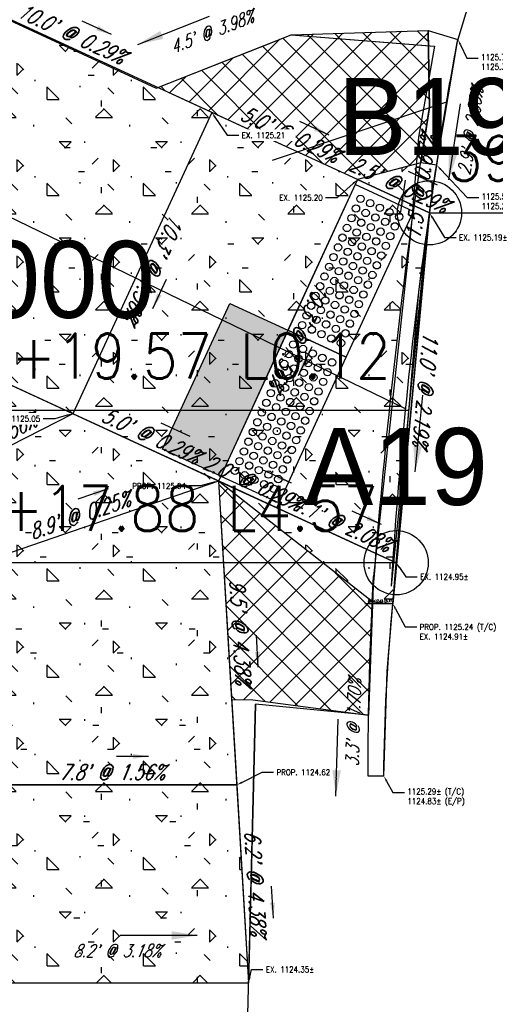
# Model space of a CAD drawing. Extents: x 167754 to 212748, y 396132 to 454338.
# Tile 40 of 150: x 188627 to 188642, y 409091 to 409121. Entities that reach past the tile are written whole.
import ezdxf
from ezdxf import colors
from ezdxf.entities.mleader import LeaderData, LeaderLine
from ezdxf.enums import TextEntityAlignment as Align
from ezdxf.math import Vec2, Vec3

# ---------------------------------------------------------------- set-up
doc = ezdxf.new("R2010")
doc.units = 0
doc.header["$MEASUREMENT"] = 0
doc.layers.get('0').update_dxf_attribs({"linetype": 'CONTINUOUS'})
for name, color, linetype, plot in [('0_3DP_MAT', 181, 'CONTINUOUS', False), ('0_EX. 3DP', 31, 'CONTINUOUS', False), ('0_QUANTITIES_CURB REMOVED', 91, 'CONTINUOUS', False), ('0_QUANTITIES_PAVEMENT REMOVED', 130, 'CONTINUOUS', False), ('SC_SCRATCH-4', 4, 'CONTINUOUS', False)]:
    doc.layers.add(name, color=color, linetype=linetype, plot=plot)
for name, color, linetype in [('PM_P_STOP_LINE', 7, 'CONTINUOUS'), ('PNTDESC', 3, 'CONTINUOUS'), ('PNTELEV', 5, 'CONTINUOUS'), ('PNTNO', 7, 'CONTINUOUS'), ('PNTS', 1, 'CONTINUOUS'), ('PV_P_CURB', 3, 'CONTINUOUS'), ('PV_P_CURB_RAMP', 3, 'CONTINUOUS'), ('PV_P_CURB_RAMP_DOMES', 7, 'CONTINUOUS'), ('PV_P_CURB_RAMP_HATCH', 3, 'CONTINUOUS'), ('PV_P_GRADE_BREAKS', 3, 'CONTINUOUS'), ('PV_P_SAW_CUT_LINE', 110, 'CONTINUOUS'), ('SC_SCRATCH-6', 6, 'CONTINUOUS')]:
    doc.layers.add(name, color=color, linetype=linetype)
doc.styles.add('PTXT', font='TXT')
doc.styles.add('romans', font='romans.shx', dxfattribs={"width": 0.75, "oblique": 22.5})
doc.styles.get("Standard").update_dxf_attribs({"font": 'romans.shx', "width": 0.9})
doc.dimstyles.new('4P', dxfattribs={"dimscale": 4, "dimtxt": 0.14, "dimasz": 0.14, "dimexe": 0.05, "dimexo": 0.05, "dimgap": 0.05, "dimtad": 1, "dimzin": 0, "dimdsep": 46, "dimtxsty": 'romans', "dimcen": 0, "dimdle": 0.1, "dimclrd": 1, "dimclre": 1, "dimclrt": 7, "dimaunit": 1, "dimadec": 4, "dimazin": 0, "dimtfac": 1, "dimtmove": 0, "dimatfit": 2, "dimfxl": 1, "dimtvp": 1, "dimtolj": 1, "dimtzin": 0, "dimarcsym": 0})

# ---------------------------------------------------------------- blocks, each defined once
blk = doc.blocks.new('DOMES_5FT')
for p, q in [((-0.07, 2.499), (-2.069, 2.443)), ((0.07, -2.499), (-0.07, 2.499)), ((-2.069, 2.443), (-1.929, -2.555)), ((-1.929, -2.555), (0.07, -2.499))]:
    blk.add_line(p, q)
for centre in [(-1.725, 2.12), (-1.392, 2.13), (-1.059, 2.139), (-0.727, 2.148), (-0.394, 2.158), (-1.716, 1.788), (-1.383, 1.797), (-1.05, 1.806), (-0.717, 1.816), (-0.384, 1.825), (-1.706, 1.453), (-1.374, 1.462), (-1.041, 1.471), (-0.708, 1.481), (-0.375, 1.49), (-1.697, 1.12), (-1.364, 1.129), (-1.031, 1.138), (-0.698, 1.148), (-0.366, 1.157), (-0.689, 0.815), (-0.356, 0.824), (-1.688, 0.787), (-1.355, 0.796), (-1.022, 0.806), (-1.678, 0.454), (-1.346, 0.463), (-1.013, 0.473), (-0.68, 0.482), (-0.347, 0.491), (-1.669, 0.121), (-1.336, 0.131), (-1.003, 0.14), (-0.67, 0.149), (-0.338, 0.159), (-1.66, -0.212), (-1.327, -0.202), (-0.994, -0.193), (-0.661, -0.184), (-0.328, -0.174), (-1.65, -0.547), (-1.317, -0.537), (-0.985, -0.528), (-0.652, -0.518), (-0.319, -0.509), (-1.641, -0.881), (-1.308, -0.872), (-0.975, -0.863), (-0.642, -0.853), (-0.309, -0.844), (-1.632, -1.214), (-1.299, -1.205), (-0.966, -1.196), (-0.633, -1.186), (-0.3, -1.177), (-1.622, -1.547), (-1.289, -1.538), (-0.956, -1.528), (-0.624, -1.519), (-0.291, -1.51), (-1.613, -1.88), (-1.28, -1.871), (-0.947, -1.861), (-0.614, -1.852), (-0.281, -1.843), (-1.604, -2.213), (-1.271, -2.204), (-0.938, -2.194), (-0.605, -2.185), (-0.272, -2.175)]:
    blk.add_circle(centre, 0.115)
blk = doc.blocks.new('SPT4')
at = {"color": 0, "linetype": 'Continuous'}
blk.add_circle((0, 0), 0.5, dxfattribs=at)
blk = doc.blocks.new('SRVPNO1')
at = {"layer": 'PNTDESC', "style": 'PTXT'}
blk.add_attdef('DESC2', text='', height=1, dxfattribs=at).set_placement((0, -1.75), align=Align.CENTER)
at = {"layer": 'PNTELEV', "style": 'PTXT'}
blk.add_attdef('ELEV2', (1.5, -0.5), '', height=1, dxfattribs=at)
at = {"layer": 'PNTNO', "style": 'PTXT'}
blk.add_attdef('PT#', text='', height=1, dxfattribs=at).set_placement((0, 0.75), align=Align.CENTER)

msp = doc.modelspace()

# ---------------------------------------------------------------- hatches: boundary and pattern name
at = {"layer": 'PM_P_STOP_LINE', "transparency": 33554495}
h = msp.add_hatch(color=256, dxfattribs=at)
h.dxf.hatch_style = 1
h.paths.add_polyline_path([(188633.688, 409112.644), (188635.504, 409111.806), (188633.41, 409107.266), (188631.594, 409108.103)])
at = {"layer": 'PV_P_SAW_CUT_LINE', "transparency": 33554495}
h = msp.add_hatch(dxfattribs=at)
h.set_pattern_fill('ANSI37', color=256, scale=5)
h.paths.add_polyline_path([(188631.444, 409119.372), (188634.64, 409120.63), (188635.605, 409121.01), (188639.875, 409121.149), (188639.915, 409118.744), (188639.648, 409117.025), (188637.632, 409116.518)])

# ---------------------------------------------------------------- linework, layer by layer
at = {"layer": '0_3DP_MAT', "color": 211}
for points in [[(188635.155, 409106.273), (188637.322, 409110.971)], [(188628.799, 409109.205), (188623.89, 409106.702)]]:
    msp.add_lwpolyline(points, dxfattribs=at)
for points in [[(188633.129, 409118.595, 1125.212), (188628.799, 409109.205, 1125.05)], [(188628.799, 409109.205, 1125.05), (188619.718, 409113.393, 1125.137)], [(188628.799, 409109.205, 1125.05), (188623.89, 409106.702, 1125.136)]]:
    msp.add_polyline3d(points, dxfattribs=at)
at = {"layer": '0_EX. 3DP', "elevation": 2250.47}
msp.add_lwpolyline([(188635.025, 409117.108), (188640.452, 409118.923)], dxfattribs=at)
at = {"layer": '0_EX. 3DP'}
msp.add_polyline3d([(188593.408, 409136.89, 1125.008), (188616.608, 409126.215, 1125.151), (188631.393, 409119.352, 1124.965), (188635.605, 409121.01, 1125.145), (188639.928, 409120.673, 1125.186)], dxfattribs=at)
at = {"layer": 'PM_P_STOP_LINE', "elevation": 1125.21}
msp.add_lwpolyline([(188633.688, 409112.644), (188635.504, 409111.806), (188633.41, 409107.266), (188631.594, 409108.103), (188633.688, 409112.644)], close=True, dxfattribs=at)
at = {"layer": 'PV_P_CURB', "elevation": 1125.204}
msp.add_lwpolyline([(188639.346, 409115.014, -0.006528), (188639.915, 409118.744), (188639.875, 409121.149, -0.009249)], format="xyb", dxfattribs=at)
at = {"layer": 'PV_P_CURB'}
msp.add_lwpolyline([(188638.003, 409097.917, -0.013782), (188638.174, 409104.132, -0.005148)], format="xyb", dxfattribs=at)
at = {"layer": 'PV_P_CURB_RAMP'}
for points in [[(188633.092, 409118.612), (188614.968, 409126.971)], [(188639.875, 409121.149), (188640.803, 409120.867)], [(188633.129, 409118.595), (188628.799, 409109.205)], [(188638.493, 409097.916), (188638.003, 409097.917)]]:
    msp.add_lwpolyline(points, dxfattribs=at)
at = {"layer": 'PV_P_SAW_CUT_LINE'}
msp.add_lwpolyline([(188631.444, 409119.372), (188631.444, 409119.372), (188634.64, 409120.63), (188635.605, 409121.01), (188639.875, 409121.149), (188639.915, 409118.744), (188639.648, 409117.025), (188639.648, 409117.025), (188637.67, 409116.5), (188633.092, 409118.612), (188631.444, 409119.372)], close=True, dxfattribs=at)
at = {"layer": 'SC_SCRATCH-4', "elevation": 2250.47}
msp.add_lwpolyline([(188596.842, 409129.873), (188639.174, 409109.356)], dxfattribs=at)

# ---------------------------------------------------------------- block references
at = {"layer": 'PNTS', "xscale": 2.4, "yscale": 2.4, "zscale": 2.4}
msp.add_blockref('SRVPNO1', (188619.718, 409113.393), dxfattribs=at).add_auto_attribs({'PT#': 'C19', 'ELEV2': '0.000'})
at = {"layer": 'PV_P_CURB_RAMP_DOMES', "rotation": 333.6306987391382}
msp.add_blockref('DOMES_5FT', (188638.367, 409113.238, 1125.21), dxfattribs=at)

# ---------------------------------------------------------------- texts
at = {"layer": '0_3DP_MAT', "color": 211, "style": 'romans', "oblique": 22.5, "width": 0.75}
for s, rotation, p in [("10.0' @ 0.29%", 335.2393, (188628.656, 409120.834)), ("5.0' @ 0.29%", 335.2393, (188635.466, 409117.693)), ("5.0' @ 0.29%", 335.2393, (188635.466, 409117.693)), ("10.3' @ 1.56%", 245.2393, (188631.109, 409113.833)), ("10.3' @ 1.56%", 245.2393, (188635.65, 409111.739)), ("11.0' @ 2.19%", 264.5657, (188639.555, 409109.996)), ("5.0' @ 0.29%", 335.2393, (188631.136, 409108.303)), ("5.5' @ 1.56%", 27.0208, (188626.272, 409108.096)), ("4.1' @ 2.08%", 335.3372, (188637.083, 409105.564)), ("9.5' @ 4.38%", 273.4384, (188633.783, 409102.385)), ("7.8' @ 1.56%", 359.9831, (188630.022, 409097.801)), ("6.2' @ 4.38%", 273.4384, (188634.253, 409094.569))]:
    msp.add_text(s, height=0.48, rotation=rotation, dxfattribs=at).set_placement(p, align=Align.CENTER)
at = {"layer": '0_3DP_MAT', "style": 'romans', "oblique": 22.5, "width": 0.75}
msp.add_text("8.2' @ 3.18%", height=0.4, rotation=0.0838, dxfattribs=at).set_placement((188630.183, 409092.274), align=Align.CENTER)
at = {"layer": '0_EX. 3DP', "style": 'romans', "oblique": 22.5, "width": 0.75}
for s, rotation, p in [("4.5' @ 3.98%", 21.4864, (188633.206, 409120.925)), ("3.3' @ 1.70%", 88.2238, (188637.744, 409099.576))]:
    msp.add_text(s, height=0.4, rotation=rotation, dxfattribs=at).set_placement(p, align=Align.CENTER)
at = {"layer": 'SC_SCRATCH-6', "width": 0.9}
msp.add_text('397+19.57 L0.12', height=1.4, dxfattribs=at).set_placement((188638.705, 409111.004), align=Align.MIDDLE_RIGHT)

# ---------------------------------------------------------------- leaders
at = {"layer": '0_3DP_MAT', "color": 211}
for points in [[(188630, 409121.02), (188629.091, 409121.439)], [(188636.788, 409117.889), (188635.879, 409118.308)], [(188636.788, 409117.889), (188635.879, 409118.308)], [(188631.295, 409112.489), (188631.714, 409113.397)], [(188635.835, 409110.395), (188636.254, 409111.303)], [(188632.457, 409108.5), (188631.549, 409108.918)], [(188635.619, 409107.041), (188634.711, 409107.46)], [(188629.905, 409106.871), (188628.959, 409106.545)], [(188638.418, 409105.756), (188637.509, 409106.173)], [(188634.581, 409101.309), (188634.521, 409102.308)], [(188631.156, 409098.532), (188630.156, 409098.532)], [(188635.05, 409093.493), (188634.99, 409094.491)]]:
    msp.add_leader(points, dimstyle='4P', override={"dimscale": 20, "dimtxt": 0.12, "dimasz": 0.024, "dimdec": 2}, dxfattribs=at)
at = {"layer": '0_3DP_MAT'}
for points, override in [([(188639.017, 409115.495), (188639.171, 409116.484)], {"dimscale": 20, "dimtxt": 0.12, "dimasz": 0.024, "dimdec": 2}), ([(188639.467, 409107.399), (188639.704, 409109.787)], {"dimscale": 20, "dimtxt": 0.12, "dimasz": 0.04, "dimdec": 2}), ([(188632.68, 409092.954), (188630.28, 409092.95)], {"dimscale": 20, "dimtxt": 0.12, "dimasz": 0.04, "dimdec": 2})]:
    msp.add_leader(points, dimstyle='4P', override=override, dxfattribs=at)
ml = msp.add_multileader_mtext('Standard', dxfattribs=at)
ml.set_content('PROP. 1125.04', color=256)
ml.set_leader_properties()
ml.build(insert=Vec2(0, 0))
ml.multileader.update_dxf_attribs({"dogleg_length": 0.36, "arrow_head_size": 0.18})
ctx = ml.context
ctx.base_point, ctx.char_height, ctx.arrow_head_size, ctx.landing_gap_size, ctx.plane_origin = Vec3(188630.383, 409106.957, 2249.845), 0.18, 0.18, 0.09, Vec3(188629.857, 409115.929, 2249.845)
ctx.text_align_type = 2
notes = []
notes.append((ctx, [(1, (1, 1, 0), (188632.775, 409106.957, 2249.845), (-1, 0), 0.36, [(0, [(188633.339, 409107.111, 2249.845)], 0, [])])]))
ctx.mtext.insert, ctx.mtext.width, ctx.mtext.alignment, ctx.mtext.flow_direction = Vec3(188632.325, 409107.047, 2249.845), 2.18773, 3, 5
ctx.mtext.has_bg_fill, ctx.mtext.bg_color, ctx.mtext.bg_scale_factor, ctx.mtext.bg_transparency, ctx.mtext.use_window_bg_color = 1, -1027028792, 1.5, 0, 1
ml = msp.add_multileader_mtext('Standard', dxfattribs=at)
ml.set_content('EX. 1124.95±', color=256)
ml.set_leader_properties()
ml.build(insert=Vec2(0, 0))
ml.multileader.update_dxf_attribs({"dogleg_length": 0.36, "arrow_head_size": 0.18})
ctx = ml.context
ctx.base_point, ctx.char_height, ctx.arrow_head_size, ctx.landing_gap_size, ctx.plane_origin = Vec3(188639.535, 409104.127, 2250.47), 0.18, 0.18, 0.09, Vec3(188635.855, 409112.079, 2250.47)
notes.append((ctx, [(0, (1, 1, 0), (188639.175, 409104.127, 2250.47), (1, 0), 0.36, [(0, [(188638.878, 409104.564, 2250.47)], 0, [])])]))
ctx.mtext.insert, ctx.mtext.width, ctx.mtext.flow_direction = Vec3(188639.625, 409104.217, 2250.47), 2.18773, 5
ctx.mtext.has_bg_fill, ctx.mtext.bg_color, ctx.mtext.bg_scale_factor, ctx.mtext.bg_transparency, ctx.mtext.use_window_bg_color = 1, -1027028792, 1.5, 0, 1
ml = msp.add_multileader_mtext('Standard', dxfattribs=at)
ml.set_content('EX. 1124.35±', color=256)
ml.set_leader_properties()
ml.build(insert=Vec2(0, 0))
ml.multileader.update_dxf_attribs({"dogleg_length": 0.36, "arrow_head_size": 0.18})
ctx = ml.context
ctx.base_point, ctx.char_height, ctx.arrow_head_size, ctx.landing_gap_size, ctx.plane_origin = Vec3(188634.724, 409091.891, 1124.323), 0.18, 0.18, 0.09, Vec3(188630.96, 409102.364, 1124.323)
notes.append((ctx, [(0, (1, 1, 0), (188634.364, 409091.891, 1124.323), (1, 0), 0.36, [(0, [(188634.278, 409091.48, 1124.323)], 0, [])])]))
ctx.mtext.insert, ctx.mtext.width, ctx.mtext.flow_direction = Vec3(188634.814, 409091.981, 1124.323), 1.70616, 5
ctx.mtext.has_bg_fill, ctx.mtext.bg_color, ctx.mtext.bg_scale_factor, ctx.mtext.bg_transparency, ctx.mtext.use_window_bg_color = 1, -1027028792, 1.5, 0, 1
at = {"layer": '0_EX. 3DP'}
msp.add_leader([(188630.828, 409120.716), (188633.061, 409121.595)], dimstyle='4P', override={"dimscale": 20, "dimtxt": 0.12, "dimasz": 0.04, "dimdec": 2}, dxfattribs=at)
at = {"layer": 'SC_SCRATCH-6', "has_arrowhead": 0}
msp.add_leader([(188639.275, 409109.307), (188639.265, 409109.304), (188621.845, 409109.304)], dimstyle='4P', override={"dimscale": 20, "dimasz": 0.1}, dxfattribs=at)
for ctx, leaders in notes:
    for number, flags, end, landing, length, lines in leaders:
        leader = LeaderData()
        leader.index, (leader.has_last_leader_line, leader.has_dogleg_vector, leader.attachment_direction) = number, flags
        leader.last_leader_point, leader.dogleg_vector, leader.dogleg_length = Vec3(end), Vec3(landing), length
        for number, points, colour, breaks in lines:
            line = LeaderLine()
            line.index, line.vertices, line.color, line.breaks = number, Vec3.list(points), colors.encode_raw_color(colour), breaks
            leader.lines.append(line)
        ctx.leaders.append(leader)

# ---------------------------------------------------------------- next in the draw order: hatches: boundary and pattern name
at = {"layer": 'PV_P_CURB_RAMP_HATCH', "transparency": 33554495}
h = msp.add_hatch(dxfattribs=at)
h.set_pattern_fill('CONCRE', color=256, scale=3, pattern_type=2)
h.set_pattern_definition([(0, (0, 0), (3, 3), [0.375, -2.625]), (90, (0, 0), (-3, 3), [0.375, -2.625]), (135, (0.375, 0), (-2.999999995, 2e-16), [0.5303301, -3.7123107]), (0, (0.375, 1.6875), (3, 3), [0.375, -2.625]), (45, (0.5625, 1.5), (0, 2.999999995), [0.2651649, -3.9774756]), (135, (0.5625, 1.5), (-2.999999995, 2e-16), [0.2651649, -3.9774756]), (0, (1.5, 2.4375), (3, 3), [0.5303301, -2.4696699]), (45, (1.5, 2.4375), (0, 2.999999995), [0.375, -3.8676408]), (135, (2.0303, 2.4375), (-2.999999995, 2e-16), [0.375, -3.8676408]), (90, (2.0625, 0.75), (-3, 3), [0.375, -2.625]), (45, (2.0625, 0.75), (0, 2.999999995), [0.2651649, -3.9774756]), (135, (2.25, 0.9375), (-2.999999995, 2e-16), [0.2651649, -3.9774756]), (0, (0.375, 0.75), (3, 3), [0.1875, -2.5125]), (0, (2.625, 1.5), (3, 3), [0.1875, -2.5125]), (90, (1.6875, 1.875), (-3, 3), [0.1875, -2.5125]), (135, (2.0625, 0.1875), (-2.999999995, 2e-16), [0.2651649, -3.9774756]), (135, (0.75, 2.25), (-2.999999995, 2e-16), [0.2651649, -3.9774756]), (45, (1.4062, 0.9844), (0, 2.999999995), [0.2651649, -3.9774756]), (90, (1.0312, 0.375), (-3, 3), [0.046875, -2.953125]), (90, (1.172, 1.6406), (-3, 3), [0.046875, -2.953125]), (90, (2.578, 2.1562), (-3, 3), [0.046875, -2.953125]), (90, (2.625, 0.5625), (-3, 3), [0.046875, -2.953125])])
edge = h.paths.add_edge_path()
edge.add_line((188634.278, 409091.48), (188626.09, 409091.468))
edge.add_line((188626.09, 409091.468), (188626.029, 409097.834))
edge.add_arc((188605.861, 409097.659), 20.169, 0.4974, 62.4175)
edge.add_line((188615.2, 409115.536), (188610.682, 409117.678))
edge.add_line((188610.682, 409117.678), (188614.968, 409126.971))
edge.add_line((188614.968, 409126.971), (188633.092, 409118.612))
edge.add_line((188633.092, 409118.612), (188637.67, 409116.5))
edge.add_line((188637.67, 409116.5), (188639.648, 409117.025))
edge.add_line((188639.648, 409117.025), (188640.145, 409116.947))
edge.add_line((188640.145, 409116.947), (188639.958, 409115.762))
edge.add_line((188639.958, 409115.762), (188639.819, 409114.785))
edge.add_line((188639.819, 409114.785), (188638.877, 409104.557))
edge.add_line((188638.877, 409104.557), (188638.772, 409103.288))
edge.add_line((188638.772, 409103.288), (188638.134, 409103.342))
edge.add_line((188638.134, 409103.342), (188633.339, 409107.111))
edge.add_line((188633.339, 409107.111), (188633.908, 409097.64))
edge.add_line((188633.908, 409097.64), (188634.278, 409091.48))
at = {"layer": 'PV_P_SAW_CUT_LINE', "transparency": 33554495}
h = msp.add_hatch(dxfattribs=at)
h.set_pattern_fill('ANSI37', color=256, scale=5)
edge = h.paths.add_edge_path()
edge.add_line((188638.134, 409103.342), (188633.339, 409107.111))
edge.add_line((188633.339, 409107.111), (188633.748, 409100.301))
edge.add_line((188633.748, 409100.301), (188634.405, 409100.297))
edge.add_line((188634.405, 409100.297), (188638.019, 409099.812))
edge.add_arc((188749.597, 409097.959), 111.594, 177.23504, 179.04817, ccw=False)

# ---------------------------------------------------------------- next in the draw order: linework, layer by layer
at = {"layer": '0_3DP_MAT', "elevation": 2250.47}
msp.add_lwpolyline([(188638.731, 409103.83, -0.019123), (188639.819, 409114.785)], format="xyb", dxfattribs=at)
at = {"layer": '0_3DP_MAT', "color": 211}
msp.add_lwpolyline([(188633.339, 409107.111), (188624.939, 409104.217)], dxfattribs=at)
for points in [[(188637.67, 409116.5, 1125.197), (188633.339, 409107.111, 1125.036)], [(188633.339, 409107.111, 1125.036), (188628.799, 409109.205, 1125.05)], [(188633.339, 409107.111, 1125.036), (188624.939, 409104.217, 1125.058)], [(188633.339, 409107.111, 1125.041), (188635.155, 409106.273, 1125.035)], [(188635.155, 409106.273, 1125.035), (188638.878, 409104.564, 1124.95)]]:
    msp.add_polyline3d(points, dxfattribs=at)
at = {"layer": '0_3DP_MAT'}
for points in [[(188638.731, 409103.83, 1124.93), (188639.819, 409114.785, 1125.17)], [(188626.09, 409091.468, 1124.61), (188634.278, 409091.48, 1124.35)]]:
    msp.add_polyline3d(points, dxfattribs=at)
at = {"layer": '0_EX. 3DP', "elevation": 2250.47}
msp.add_lwpolyline([(188638.731, 409103.83), (188639.819, 409114.785)], dxfattribs=at)
at = {"layer": '0_EX. 3DP'}
for points in [[(188638.594, 409101.186, 1124.887), (188639.584, 409113, 1125.122), (188639.968, 409115.835, 1125.204), (188640.408, 409118.661, 1125.286), (188640.775, 409120.775, 1125.347), (188641.456, 409123.016, 1125.386)], [(188634.232, 409089.636, 1124.33), (188634.495, 409100.163, 1124.415)]]:
    msp.add_polyline3d(points, dxfattribs=at)
at = {"layer": '0_QUANTITIES_PAVEMENT REMOVED', "elevation": 1124.323}
msp.add_lwpolyline([(188634.278, 409091.48), (188626.09, 409091.468)], dxfattribs=at)
at = {"layer": 'PNTS'}
msp.add_point((188638.878, 409104.564), dxfattribs=at)
at = {"layer": 'PV_P_CURB_RAMP'}
for points in [[(188637.67, 409116.5), (188633.339, 409107.111)], [(188638.877, 409104.557), (188619.718, 409113.393)], [(188633.339, 409107.111), (188624.939, 409104.217)], [(188638.134, 409103.342), (188633.339, 409107.111)]]:
    msp.add_lwpolyline(points, dxfattribs=at)
at = {"layer": 'PV_P_SAW_CUT_LINE', "elevation": 1124.91}
msp.add_lwpolyline([(188638.134, 409103.342), (188633.339, 409107.111), (188633.748, 409100.301), (188634.405, 409100.297), (188638.019, 409099.812, -0.007911), (188638.134, 409103.342)], format="xyb", dxfattribs=at)

# ---------------------------------------------------------------- next in the draw order: block references
at = {"layer": 'PNTS', "xscale": 2, "yscale": 2, "zscale": 2}
msp.add_blockref('SPT4', (188638.878, 409104.564), dxfattribs=at)
at = {"layer": 'PV_P_CURB_RAMP_DOMES', "rotation": 333.6306987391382}
msp.add_blockref('DOMES_5FT', (188636.273, 409108.698, 1125.21), dxfattribs=at)

# ---------------------------------------------------------------- next in the draw order: texts
at = {"layer": '0_3DP_MAT', "color": 211, "style": 'romans', "oblique": 22.5, "width": 0.75}
for s, rotation, p in [("2.0' @ 0.29%", 335.2393, (188634.314, 409106.837)), ("8.9' @ 0.25%", 19.0102, (188629.087, 409105.815))]:
    msp.add_text(s, height=0.48, rotation=rotation, dxfattribs=at).set_placement(p, align=Align.CENTER)
at = {"layer": 'SC_SCRATCH-6', "width": 0.9}
msp.add_text('397+17.88 L4.57', height=1.4, dxfattribs=at).set_placement((188638.309, 409106.26), align=Align.MIDDLE_RIGHT)

# ---------------------------------------------------------------- next in the draw order: leaders
at = {"layer": 'SC_SCRATCH-6', "has_arrowhead": 0}
msp.add_leader([(188638.878, 409104.564), (188638.869, 409104.56), (188621.449, 409104.56)], dimstyle='4P', override={"dimscale": 20, "dimasz": 0.1}, dxfattribs=at)

# ---------------------------------------------------------------- next in the draw order: leaders
at = {"layer": '0_3DP_MAT'}
ml = msp.add_multileader_mtext('Standard', dxfattribs=at)
ml.set_content('1125.71 T/C (4.3"±)\\P1125.35± E/P', color=256)
ml.set_leader_properties()
ml.build(insert=Vec2(0, 0))
ml.multileader.update_dxf_attribs({"dogleg_length": 0.36, "arrow_head_size": 0.18})
ctx = ml.context
ctx.base_point, ctx.char_height, ctx.arrow_head_size, ctx.landing_gap_size, ctx.plane_origin = Vec3(188641.437, 409120.286, 1125.141), 0.18, 0.18, 0.09, Vec3(188637.757, 409128.239, 1125.141)
notes = []
notes.append((ctx, [(0, (1, 1, 0), (188641.077, 409120.286, 1125.141), (1, 0), 0.36, [(0, [(188640.803, 409120.867, 1125.141)], 0, [])])]))
ctx.mtext.insert, ctx.mtext.width, ctx.mtext.flow_direction = Vec3(188641.527, 409120.406, 1125.141), 3.03652, 5
ctx.mtext.has_bg_fill, ctx.mtext.bg_color, ctx.mtext.bg_scale_factor, ctx.mtext.bg_transparency, ctx.mtext.use_window_bg_color = 1, -1027028792, 1.5, 0, 1
ml = msp.add_multileader_mtext('Standard', dxfattribs=at)
ml.set_content('1125.53 T/C (4"±)\\P1125.20± E/P', color=256)
ml.set_leader_properties()
ml.build(insert=Vec2(0, 0))
ml.multileader.update_dxf_attribs({"dogleg_length": 0.36, "arrow_head_size": 0.18})
ctx = ml.context
ctx.base_point, ctx.char_height, ctx.arrow_head_size, ctx.landing_gap_size, ctx.plane_origin = Vec3(188641.448, 409115.944, 1125.141), 0.18, 0.18, 0.09, Vec3(188636.921, 409123.207, 1125.141)
notes.append((ctx, [(0, (1, 1, 0), (188641.088, 409115.944, 1125.141), (1, 0), 0.36, [(0, [(188640.145, 409116.947, 1125.141)], 0, [])])]))
ctx.mtext.insert, ctx.mtext.width, ctx.mtext.flow_direction = Vec3(188641.538, 409116.064, 1125.141), 3.03652, 5
ctx.mtext.has_bg_fill, ctx.mtext.bg_color, ctx.mtext.bg_scale_factor, ctx.mtext.bg_transparency, ctx.mtext.use_window_bg_color = 1, -1027028792, 1.5, 0, 1
ml = msp.add_multileader_mtext('Standard', dxfattribs=at)
ml.set_content('PROP. 1125.24 (T/C)\\PEX. 1124.91±', color=256)
ml.set_leader_properties()
ml.build(insert=Vec2(0, 0))
ml.multileader.update_dxf_attribs({"dogleg_length": 0.36, "arrow_head_size": 0.18})
ctx = ml.context
ctx.base_point, ctx.char_height, ctx.arrow_head_size, ctx.landing_gap_size, ctx.plane_origin = Vec3(188639.518, 409102.563, 2251.15), 0.18, 0.18, 0.09, Vec3(188635.793, 409110.998, 2251.15)
notes.append((ctx, [(0, (1, 1, 0), (188639.158, 409102.563, 2251.15), (1, 0), 0.36, [(0, [(188638.772, 409103.288, 2251.15)], 0, [])])]))
ctx.mtext.insert, ctx.mtext.width, ctx.mtext.flow_direction = Vec3(188639.608, 409102.653, 2251.15), 2.83027, 5
ctx.mtext.has_bg_fill, ctx.mtext.bg_color, ctx.mtext.bg_scale_factor, ctx.mtext.bg_transparency, ctx.mtext.use_window_bg_color = 1, -1027028792, 1.5, 0, 1
ml = msp.add_multileader_mtext('Standard', dxfattribs=at)
ml.set_content('PROP. 1124.62', color=256)
ml.set_leader_properties()
ml.build(insert=Vec2(0, 0))
ml.multileader.update_dxf_attribs({"dogleg_length": 0.36, "arrow_head_size": 0.18})
ctx = ml.context
ctx.base_point, ctx.char_height, ctx.arrow_head_size, ctx.landing_gap_size, ctx.plane_origin = Vec3(188635.056, 409098.035, 0.375), 0.18, 0.18, 0.09, Vec3(188631.292, 409108.507, 0.375)
notes.append((ctx, [(0, (1, 1, 0), (188634.696, 409098.035, 0.375), (1, 0), 0.36, [(0, [(188633.908, 409097.64, 0.375)], 0, [])])]))
ctx.mtext.insert, ctx.mtext.width, ctx.mtext.flow_direction = Vec3(188635.146, 409098.125, 0.375), 2.18773, 5
ctx.mtext.has_bg_fill, ctx.mtext.bg_color, ctx.mtext.bg_scale_factor, ctx.mtext.bg_transparency, ctx.mtext.use_window_bg_color = 1, -1027028792, 1.5, 0, 1
ml = msp.add_multileader_mtext('Standard', dxfattribs=at)
ml.set_content('1125.29± (T/C)\\P1124.83± (E/P)', color=256)
ml.set_leader_properties()
ml.build(insert=Vec2(0, 0))
ml.multileader.update_dxf_attribs({"dogleg_length": 0.36, "arrow_head_size": 0.18})
ctx = ml.context
ctx.base_point, ctx.char_height, ctx.arrow_head_size, ctx.landing_gap_size, ctx.plane_origin = Vec3(188639.136, 409097.407, 1126.235), 0.18, 0.18, 0.09, Vec3(188635.456, 409105.36, 1126.235)
notes.append((ctx, [(0, (1, 1, 0), (188638.776, 409097.407, 1126.235), (1, 0), 0.36, [(0, [(188638.493, 409097.916, 1126.235)], 0, [])])]))
ctx.mtext.insert, ctx.mtext.width, ctx.mtext.flow_direction = Vec3(188639.226, 409097.527, 1126.235), 3.03652, 5
ctx.mtext.has_bg_fill, ctx.mtext.bg_color, ctx.mtext.bg_scale_factor, ctx.mtext.bg_transparency, ctx.mtext.use_window_bg_color = 1, -1027028792, 1.5, 0, 1
for ctx, leaders in notes:
    for number, flags, end, landing, length, lines in leaders:
        leader = LeaderData()
        leader.index, (leader.has_last_leader_line, leader.has_dogleg_vector, leader.attachment_direction) = number, flags
        leader.last_leader_point, leader.dogleg_vector, leader.dogleg_length = Vec3(end), Vec3(landing), length
        for number, points, colour, breaks in lines:
            line = LeaderLine()
            line.index, line.vertices, line.color, line.breaks = number, Vec3.list(points), colors.encode_raw_color(colour), breaks
            leader.lines.append(line)
        ctx.leaders.append(leader)

# ---------------------------------------------------------------- next in the draw order: linework, layer by layer
at = {"layer": '0_3DP_MAT', "color": 211}
for points in [[(188633.339, 409107.111, 1125.036), (188633.908, 409097.64, 1124.62), (188634.278, 409091.48, 1124.35)], [(188633.908, 409097.64, 1124.62), (188626.031, 409097.642, 1124.743)]]:
    msp.add_polyline3d(points, dxfattribs=at)
at = {"layer": '0_EX. 3DP'}
msp.add_polyline3d([(188638.493, 409097.916, 1124.832), (188638.594, 409101.186, 1124.887)], dxfattribs=at)
at = {"layer": '0_QUANTITIES_CURB REMOVED'}
msp.add_lwpolyline([(188638.493, 409097.916), (188638.593, 409101.147), (188639.275, 409109.307), (188639.958, 409115.762), (188640.215, 409117.422), (188640.803, 409120.867)], dxfattribs=at)
at = {"layer": '0_QUANTITIES_PAVEMENT REMOVED', "elevation": 1124.323}
msp.add_lwpolyline([(188614.968, 409126.971), (188631.393, 409119.352), (188635.605, 409121.01), (188640.07, 409120.662), (188639.575, 409117.823), (188639.346, 409115.014), (188638.174, 409104.132), (188638.174, 409104.132), (188638.015, 409099.813), (188634.495, 409100.163), (188634.432, 409097.627), (188634.278, 409091.48)], dxfattribs=at)
at = {"layer": 'PV_P_CURB', "elevation": 1125.204}
msp.add_lwpolyline([(188639.914, 409115.465, -0.006077), (188640.452, 409118.923, -0.009256), (188640.803, 409120.867)], format="xyb", dxfattribs=at)
at = {"layer": 'PV_P_CURB'}
msp.add_lwpolyline([(188638.493, 409097.916, -0.021306), (188638.772, 409103.288)], format="xyb", dxfattribs=at)
at = {"layer": 'PV_P_CURB_RAMP'}
for points in [[(188640.145, 409116.947), (188639.648, 409117.025), (188637.67, 409116.5)], [(188639.914, 409115.465), (188640.145, 409116.947)], [(188638.134, 409103.342), (188638.772, 409103.288)], [(188626.031, 409097.642), (188626.09, 409091.468), (188634.278, 409091.48)]]:
    msp.add_lwpolyline(points, dxfattribs=at)
msp.add_lwpolyline([(188638.134, 409103.342, -0.014696), (188639.346, 409115.014)], format="xyb", dxfattribs=at)
at = {"layer": 'PV_P_CURB_RAMP', "elevation": 1124.61}
msp.add_lwpolyline([(188633.339, 409107.111), (188634.278, 409091.48)], dxfattribs=at)
at = {"layer": 'PV_P_GRADE_BREAKS'}
msp.add_lwpolyline([(188626.031, 409097.642), (188633.908, 409097.64)], dxfattribs=at)

# ---------------------------------------------------------------- next in the draw order: block references
at = {"layer": 'PNTS', "xscale": 2.4, "yscale": 2.4, "zscale": 2.4}
msp.add_blockref('SRVPNO1', (188638.878, 409104.564), dxfattribs=at).add_auto_attribs({'PT#': 'A19', 'ELEV2': '0.000'})

# ---------------------------------------------------------------- next in the draw order: texts
at = {"layer": '0_EX. 3DP', "style": 'romans', "oblique": 22.5, "width": 0.75}
msp.add_text("2.9' @ 2.86%", height=0.4, rotation=81.1463, dxfattribs=at).set_placement((188641.392, 409117.975), align=Align.CENTER)
at = {"layer": 'SC_SCRATCH-6', "width": 0.9}
msp.add_text('397+21.64 R5.72', height=1.4, dxfattribs=at).set_placement((188640.484, 409117.168), align=Align.MIDDLE_LEFT)
msp.add_text('397+17.43 L5.77', height=0.07, dxfattribs=at).set_placement((188638.743, 409103.373), align=Align.MIDDLE_RIGHT)

# ---------------------------------------------------------------- next in the draw order: leaders
at = {"layer": '0_3DP_MAT'}
msp.add_leader([(188640.516, 409116.495), (188640.886, 409118.867)], dimstyle='4P', override={"dimscale": 20, "dimtxt": 0.12, "dimasz": 0.04, "dimdec": 2}, dxfattribs=at)
at = {"layer": '0_3DP_MAT', "color": 211}
msp.add_leader([(188640.164, 409116.332), (188639.256, 409116.751)], dimstyle='4P', override={"dimscale": 20, "dimtxt": 0.12, "dimasz": 0.024, "dimdec": 2}, dxfattribs=at)
msp.add_leader([(188640.164, 409116.332), (188639.256, 409116.751)], dimstyle='4P', override={"dimscale": 20, "dimtxt": 0.12, "dimasz": 0.024, "dimdec": 2}, dxfattribs=at)
at = {"layer": '0_EX. 3DP'}
msp.add_leader([(188636.997, 409097.296), (188637.071, 409099.695)], dimstyle='4P', override={"dimscale": 20, "dimtxt": 0.12, "dimasz": 0.04, "dimdec": 2}, dxfattribs=at)
at = {"layer": 'SC_SCRATCH-6', "has_arrowhead": 0}
msp.add_leader([(188638.772, 409103.288), (188638.771, 409103.288), (188637.9, 409103.288)], dimstyle='4P', override={"dimscale": 20, "dimasz": 0.1}, dxfattribs=at)

# ---------------------------------------------------------------- next in the draw order: leaders
at = {"layer": '0_3DP_MAT'}
ml = msp.add_multileader_mtext('Standard', dxfattribs=at)
ml.set_content('EX. 1125.19±', color=256)
ml.set_leader_properties()
ml.build(insert=Vec2(0, 0))
ml.multileader.update_dxf_attribs({"dogleg_length": 0.36, "arrow_head_size": 0.18})
ctx = ml.context
ctx.base_point, ctx.char_height, ctx.arrow_head_size, ctx.landing_gap_size, ctx.plane_origin = Vec3(188640.746, 409114.697, 2250.47), 0.18, 0.18, 0.09, Vec3(188636.795, 409122.301, 2250.47)
notes = []
notes.append((ctx, [(0, (1, 1, 0), (188640.386, 409114.697, 2250.47), (1, 0), 0.36, [(0, [(188639.914, 409115.465, 2250.47)], 0, [])])]))
ctx.mtext.insert, ctx.mtext.width, ctx.mtext.flow_direction = Vec3(188640.836, 409114.787, 2250.47), 2.18773, 5
ctx.mtext.has_bg_fill, ctx.mtext.bg_color, ctx.mtext.bg_scale_factor, ctx.mtext.bg_transparency, ctx.mtext.use_window_bg_color = 1, -1027028792, 1.5, 0, 1
ml = msp.add_multileader_mtext('Standard', dxfattribs=at)
ml.set_content('PROP. 1125.05', color=256)
ml.set_leader_properties()
ml.build(insert=Vec2(0, 0))
ml.multileader.update_dxf_attribs({"dogleg_length": 0.36, "arrow_head_size": 0.18})
ctx = ml.context
ctx.base_point, ctx.char_height, ctx.arrow_head_size, ctx.landing_gap_size, ctx.plane_origin = Vec3(188625.851, 409109.051, 2249.859), 0.18, 0.18, 0.09, Vec3(188625.317, 409118.023, 2249.859)
ctx.text_align_type = 2
notes.append((ctx, [(1, (1, 1, 0), (188628.234, 409109.051, 2249.859), (-1, 0), 0.36, [(0, [(188628.799, 409109.205, 2249.859)], 0, [])])]))
ctx.mtext.insert, ctx.mtext.width, ctx.mtext.alignment, ctx.mtext.flow_direction = Vec3(188627.784, 409109.141, 2249.859), 2.18773, 3, 5
ctx.mtext.has_bg_fill, ctx.mtext.bg_color, ctx.mtext.bg_scale_factor, ctx.mtext.bg_transparency, ctx.mtext.use_window_bg_color = 1, -1027028792, 1.5, 0, 1
for ctx, leaders in notes:
    for number, flags, end, landing, length, lines in leaders:
        leader = LeaderData()
        leader.index, (leader.has_last_leader_line, leader.has_dogleg_vector, leader.attachment_direction) = number, flags
        leader.last_leader_point, leader.dogleg_vector, leader.dogleg_length = Vec3(end), Vec3(landing), length
        for number, points, colour, breaks in lines:
            line = LeaderLine()
            line.index, line.vertices, line.color, line.breaks = number, Vec3.list(points), colors.encode_raw_color(colour), breaks
            leader.lines.append(line)
        ctx.leaders.append(leader)

# ---------------------------------------------------------------- next in the draw order: linework, layer by layer
at = {"layer": '0_3DP_MAT', "color": 211}
for points in [[(188639.914, 409115.465, 1125.19), (188637.67, 409116.5, 1125.197), (188633.129, 409118.595, 1125.212), (188624.049, 409122.783, 1125.241), (188614.968, 409126.971, 1125.27)], [(188639.914, 409115.465, 1125.19), (188638.877, 409104.557, 1124.95)]]:
    msp.add_polyline3d(points, dxfattribs=at)
at = {"layer": '0_3DP_MAT'}
msp.add_polyline3d([(188639.914, 409115.465, 1125.19), (188640.145, 409116.947, 1125.2)], dxfattribs=at)
at = {"layer": 'PNTS'}
msp.add_point((188639.914, 409115.465), dxfattribs=at)
at = {"layer": 'PV_P_CURB', "elevation": 1125.19}
msp.add_lwpolyline([(188639.914, 409115.465), (188638.772, 409103.288)], dxfattribs=at)

# ---------------------------------------------------------------- next in the draw order: block references
at = {"layer": 'PNTS', "xscale": 2, "yscale": 2, "zscale": 2}
msp.add_blockref('SPT4', (188639.914, 409115.465), dxfattribs=at)

# ---------------------------------------------------------------- next in the draw order: texts
at = {"layer": '0_3DP_MAT', "style": 'romans', "oblique": 22.5, "width": 0.75}
msp.add_text("1.5' @ 0.67%", height=0.48, rotation=81.1677, dxfattribs=at).set_placement((188639.871, 409116.231), align=Align.CENTER)
at = {"layer": '0_3DP_MAT', "color": 211, "style": 'romans', "oblique": 22.5, "width": 0.75}
msp.add_text("2.5' @ 0.29%", height=0.48, rotation=335.2393, dxfattribs=at).set_placement((188638.859, 409116.128), align=Align.CENTER)
msp.add_text("2.5' @ 0.29%", height=0.48, rotation=335.2393, dxfattribs=at).set_placement((188638.859, 409116.128), align=Align.CENTER)

# ---------------------------------------------------------------- next in the draw order: leaders
at = {"layer": 'SC_SCRATCH-6', "has_arrowhead": 0}
msp.add_leader([(188639.914, 409115.465), (188639.924, 409115.468), (188657.584, 409115.468)], dimstyle='4P', override={"dimscale": 20, "dimasz": 0.1}, dxfattribs=at)

# ---------------------------------------------------------------- next in the draw order: leaders
at = {"layer": '0_3DP_MAT'}
ml = msp.add_multileader_mtext('Standard', dxfattribs=at)
ml.set_content('EX. 1125.21', color=256)
ml.set_leader_properties()
ml.build(insert=Vec2(0, 0))
ml.multileader.update_dxf_attribs({"dogleg_length": 0.36, "arrow_head_size": 0.18})
ctx = ml.context
ctx.base_point, ctx.char_height, ctx.arrow_head_size, ctx.landing_gap_size, ctx.plane_origin = Vec3(188633.974, 409117.883, 2250.47), 0.18, 0.18, 0.09, Vec3(188630.023, 409125.388, 2250.47)
notes = []
notes.append((ctx, [(0, (1, 1, 0), (188633.614, 409117.883, 2250.47), (1, 0), 0.36, [(0, [(188633.129, 409118.595, 2250.47)], 0, [])])]))
ctx.mtext.insert, ctx.mtext.width, ctx.mtext.defined_height, ctx.mtext.flow_direction = Vec3(188634.064, 409117.973, 2250.47), 1.5896, 0.278, 5
ctx.mtext.has_bg_fill, ctx.mtext.bg_color, ctx.mtext.bg_scale_factor, ctx.mtext.bg_transparency, ctx.mtext.use_window_bg_color = 1, -1027028792, 1.5, 0, 1
ml = msp.add_multileader_mtext('Standard', dxfattribs=at)
ml.set_content('EX. 1125.20', color=256)
ml.set_leader_properties()
ml.build(insert=Vec2(0, 0))
ml.multileader.update_dxf_attribs({"dogleg_length": 0.36, "arrow_head_size": 0.18})
ctx = ml.context
ctx.base_point, ctx.char_height, ctx.arrow_head_size, ctx.landing_gap_size, ctx.plane_origin = Vec3(188635.009, 409115.936, 2250.47), 0.18, 0.18, 0.09, Vec3(188634.551, 409123.336, 2250.47)
ctx.text_align_type = 2
notes.append((ctx, [(1, (1, 1, 0), (188637.038, 409115.936, 2250.47), (-1, 0), 0.36, [(0, [(188637.67, 409116.5, 2250.47)], 0, [])])]))
ctx.mtext.insert, ctx.mtext.width, ctx.mtext.defined_height, ctx.mtext.alignment, ctx.mtext.flow_direction = Vec3(188636.588, 409116.026, 2250.47), 1.5896, 0.278, 3, 5
ctx.mtext.has_bg_fill, ctx.mtext.bg_color, ctx.mtext.bg_scale_factor, ctx.mtext.bg_transparency, ctx.mtext.use_window_bg_color = 1, -1027028792, 1.5, 0, 1
for ctx, leaders in notes:
    for number, flags, end, landing, length, lines in leaders:
        leader = LeaderData()
        leader.index, (leader.has_last_leader_line, leader.has_dogleg_vector, leader.attachment_direction) = number, flags
        leader.last_leader_point, leader.dogleg_vector, leader.dogleg_length = Vec3(end), Vec3(landing), length
        for number, points, colour, breaks in lines:
            line = LeaderLine()
            line.index, line.vertices, line.color, line.breaks = number, Vec3.list(points), colors.encode_raw_color(colour), breaks
            leader.lines.append(line)
        ctx.leaders.append(leader)

# ---------------------------------------------------------------- next in the draw order: linework, layer by layer
at = {"layer": 'PV_P_CURB_RAMP'}
msp.add_lwpolyline([(188637.67, 409116.5), (188639.914, 409115.465)], dxfattribs=at)

# ---------------------------------------------------------------- next in the draw order: block references
at = {"layer": 'PNTS', "xscale": 2.4, "yscale": 2.4, "zscale": 2.4}
msp.add_blockref('SRVPNO1', (188639.914, 409115.465), dxfattribs=at).add_auto_attribs({'PT#': 'B19', 'ELEV2': '0.000'})

doc.saveas('drawing.dxf')
